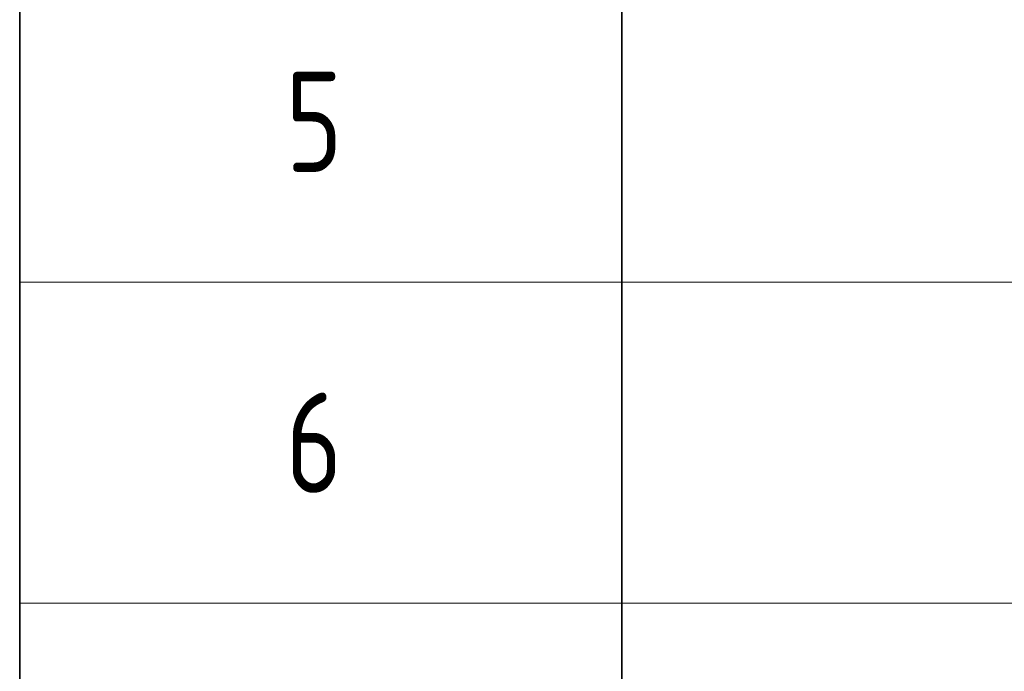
# Model space of a CAD drawing. Header units: metres. Extents: x -38 to 100, y -15 to 21.
# Tile 205 of 246: x 70.48 to 72.93, y 8.81 to 10.43. Entities that reach past the tile are written whole.
import ezdxf

# ---------------------------------------------------------------- set-up
doc = ezdxf.new("R2010")
doc.units = ezdxf.units.M
doc.layers.add('XR$5$Текст_ примечание', color=7, linetype='Continuous', lineweight=13)
doc.layers.add('XR$7$Текст_ примечание', color=7, linetype='Continuous', lineweight=13)
doc.styles.add('ISOCPEUR', font='txt')

msp = doc.modelspace()

# ---------------------------------------------------------------- linework, layer by layer
at = {"layer": 'XR$5$Текст_ примечание', "color": 7, "linetype": 'Continuous', "lineweight": 35, "transparency": 33554687}
for p, q in [((70.4757, 10.5764), (70.4757, 9.7764)), ((71.9757, 10.5764), (71.9757, 9.7764)), ((70.4757, 9.7764), (70.4757, 8.9764)), ((71.9757, 9.7764), (71.9757, 8.9764)), ((70.4757, 8.9764), (70.4757, 8.1764)), ((71.9757, 8.9764), (71.9757, 8.1764))]:
    msp.add_line(p, q, dxfattribs=at)
at = {"layer": 'XR$5$Текст_ примечание', "color": 7, "linetype": 'Continuous', "lineweight": 13, "transparency": 33554687}
for p, q in [((88.9757, 9.7764), (70.4757, 9.7764)), ((88.9757, 8.9764), (70.4757, 8.9764))]:
    msp.add_line(p, q, dxfattribs=at)
at = {"layer": 'XR$7$Текст_ примечание', "color": 7, "linetype": 'Continuous', "lineweight": 35, "transparency": 33554687}
for p, q in [((70.4757, 10.5764), (70.4757, 9.7764)), ((71.9757, 10.5764), (71.9757, 9.7764)), ((70.4757, 9.7764), (70.4757, 8.9764)), ((71.9757, 9.7764), (71.9757, 8.9764)), ((70.4757, 8.9764), (70.4757, 8.1764)), ((71.9757, 8.9764), (71.9757, 8.1764))]:
    msp.add_line(p, q, dxfattribs=at)
at = {"layer": 'XR$7$Текст_ примечание', "color": 7, "linetype": 'Continuous', "lineweight": 13, "transparency": 33554687}
for p, q in [((88.9757, 9.7764), (70.4757, 9.7764)), ((88.9757, 8.9764), (70.4757, 8.9764))]:
    msp.add_line(p, q, dxfattribs=at)

# ---------------------------------------------------------------- texts
at = {"layer": 'XR$5$Текст_ примечание', "color": 7, "linetype": 'Continuous', "lineweight": 35, "transparency": 33554687, "char_height": 0.25, "width": 0.272006, "attachment_point": 7, "style": 'ISOCPEUR'}
for s, insert in [('\\W0.78;5', (71.1382, 10.0514)), ('\\W0.78;6', (71.1382, 9.2514))]:
    msp.add_mtext(s, dxfattribs=dict(at, insert=insert))
at = {"layer": 'XR$7$Текст_ примечание', "color": 7, "linetype": 'Continuous', "lineweight": 35, "transparency": 33554687, "char_height": 0.25, "width": 0.272006, "attachment_point": 7, "style": 'ISOCPEUR'}
for s, insert in [('\\W0.78;5', (71.1382, 10.0514)), ('\\W0.78;6', (71.1382, 9.2514))]:
    msp.add_mtext(s, dxfattribs=dict(at, insert=insert))

doc.saveas('drawing.dxf')
